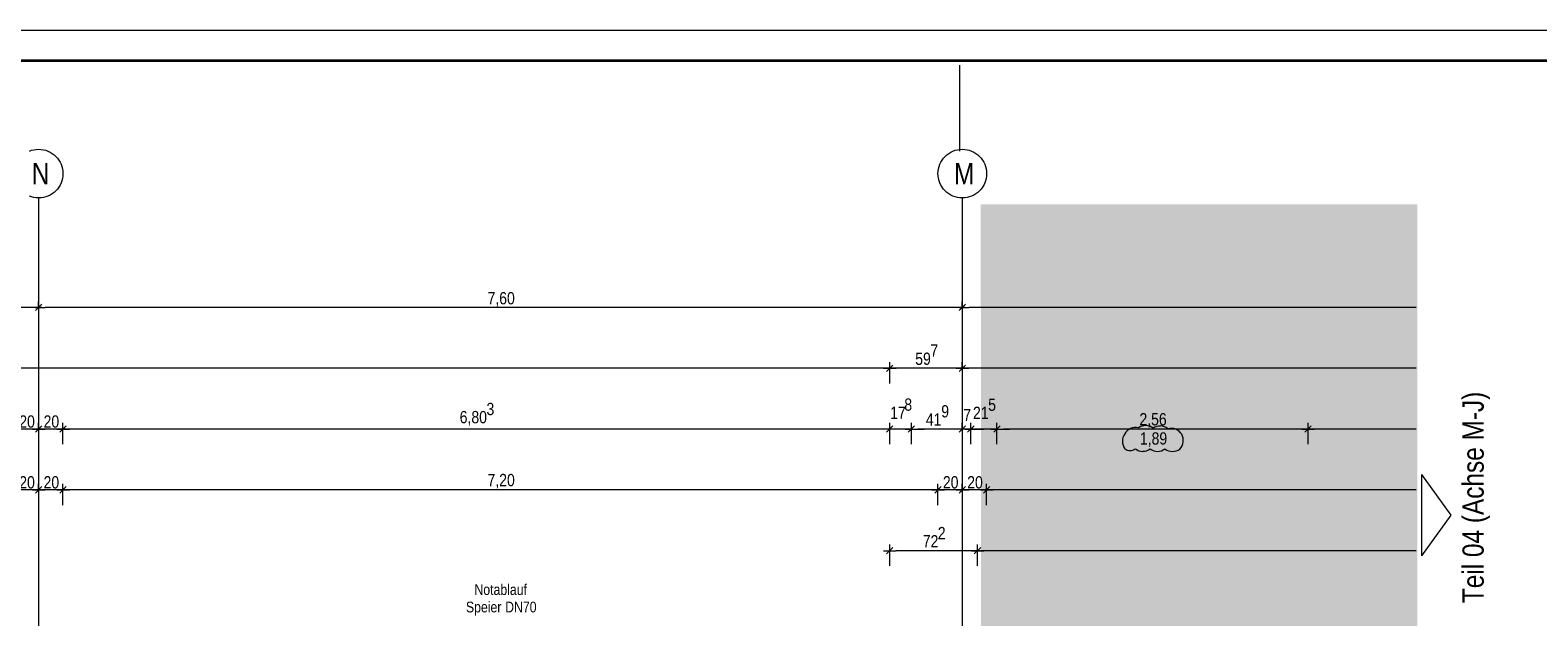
# Model space of a CAD drawing. Extents: x -740 to 300, y 62 to 1112.
# Tile 186 of 187: x -152 to 96, y 1016 to 1112. Entities that reach past the tile are written whole.
import ezdxf
from ezdxf.enums import TextEntityAlignment as Align
from ezdxf.lldxf.tags import DXFTag

# ---------------------------------------------------------------- set-up
doc = ezdxf.new("R2010")
doc.units = 0
doc.layers.get('0').update_dxf_attribs({"lineweight": 13})
doc.layers.add('--Darstellung Teil 07-00', color=2, linetype='grob-A06CPVB9L0', lineweight=13, true_color=0xffff00, plot=False)
for name, color, linetype, lineweight in [('70 -71 Achsen- 1 Gebäudeachsen', 7, 'STRICHPUNKT2-A06CPVBCL0', 18), ('iwb_Plankopf Rahmen', 7, 'Continuous', 35), ('Keine-A06CPVBDL0', 7, 'Continuous', 9)]:
    doc.layers.add(name, color=color, linetype=linetype, lineweight=lineweight)
for name, color, linetype, lineweight, true_color in [('70 -72 Beschriftung- 1 Beschriftung allgemein', 7, 'Continuous', 9, 0xff6633), ('70 -76 Bemaßung- 2 Allgemein', 9, 'Continuous', 5, 0x808080), ('70 -77 Revision- 2 Wolken', 7, 'Continuous', 18, 0x944cff), ('iwb_Layout BA_Markierung', 7, 'Continuous', 9, 0xbadcdc), ('iwb_Layout Text', 3, 'Continuous', 18, 0x00ff00)]:
    doc.layers.add(name, color=color, linetype=linetype, lineweight=lineweight, true_color=true_color)
doc.styles.get("Standard").update_dxf_attribs({"font": 'ARIALN.TTF'})
tags = doc.linetypes.add('grob-A06CPVB9L0', pattern=[14, 3, -8, 3]).pattern_tags.tags
tags[8:9] = [DXFTag(74, 4), DXFTag(75, 0), DXFTag(340, '0'), DXFTag(46, 0.0), DXFTag(50, 0.0), DXFTag(44, 0.0), DXFTag(45, 0.0)]
tags[6:7] = [DXFTag(74, 4), DXFTag(75, 0), DXFTag(340, '0'), DXFTag(46, 0.0), DXFTag(50, 0.0), DXFTag(44, 0.0), DXFTag(45, 0.0)]
tags[4:5] = [DXFTag(74, 4), DXFTag(75, 0), DXFTag(340, '0'), DXFTag(46, 0.0), DXFTag(50, 0.0), DXFTag(44, 0.0), DXFTag(45, 0.0)]
tags = doc.linetypes.add('STRICHPUNKT2-A06CPVBCL0', pattern=[12.7, 6.35, -3.175, 0, -3.175]).pattern_tags.tags
tags[10:11] = [DXFTag(74, 4), DXFTag(75, 0), DXFTag(340, '0'), DXFTag(46, 0.0), DXFTag(50, 0.0), DXFTag(44, 0.0), DXFTag(45, 0.0)]
tags[8:9] = [DXFTag(74, 4), DXFTag(75, 0), DXFTag(340, '0'), DXFTag(46, 0.0), DXFTag(50, 0.0), DXFTag(44, 0.0), DXFTag(45, 0.0)]
tags[6:7] = [DXFTag(74, 4), DXFTag(75, 0), DXFTag(340, '0'), DXFTag(46, 0.0), DXFTag(50, 0.0), DXFTag(44, 0.0), DXFTag(45, 0.0)]
tags[4:5] = [DXFTag(74, 4), DXFTag(75, 0), DXFTag(340, '0'), DXFTag(46, 0.0), DXFTag(50, 0.0), DXFTag(44, 0.0), DXFTag(45, 0.0)]

# ---------------------------------------------------------------- blocks, each defined once
blk = doc.blocks.new('Polygon-A06CPVB3L0')
at = {"color": 0, "linetype": 'ByBlock', "lineweight": -2, "ltscale": 0.13}
blk.add_solid([(4.85, 86.71), (4.69, 1083.81), (76.5, 86.52), (76.5, 1083.81)], dxfattribs=at)
blk = doc.blocks.new('Referenz-A06CPVBEL0')
at = {"layer": '--Darstellung Teil 07-00', "color": 0, "linetype": 'grob-A06CPVB9L0', "lineweight": -2, "ltscale": 0.13}
blk.add_line((1.25, 1092.55), (1.25, 1106.7), dxfattribs=at)
at = {"layer": '70 -71 Achsen- 1 Gebäudeachsen', "color": 0, "linetype": 'STRICHPUNKT2-A06CPVBCL0', "ltscale": 0.18}
for p, q in [((-150.36, 1084.85), (-150.36, 85.41)), ((1.64, 1084.85), (1.64, 85.41))]:
    blk.add_line(p, q, dxfattribs=at)
at = {"layer": '70 -76 Bemaßung- 2 Allgemein', "color": 0, "linetype": 'Continuous', "ltscale": 0.13}
for p, q in [((-149.83, 1067.38), (-150.89, 1066.32)), ((-150.89, 1066.32), (-149.83, 1067.38)), ((-150.36, 1066.91), (-150.36, 1067.85)), ((-150.36, 1066.91), (-150.36, 1067.85)), ((2.17, 1067.38), (1.11, 1066.32)), ((1.11, 1066.32), (2.17, 1067.38)), ((1.64, 1066.91), (1.64, 1067.85)), ((1.64, 1066.91), (1.64, 1067.85)), ((-151.42, 1066.85), (-301.3, 1066.85)), ((-149.86, 1066.85), (-151.42, 1066.85)), ((-150.86, 1066.85), (-149.3, 1066.85)), ((0.58, 1066.85), (-149.3, 1066.85)), ((2.14, 1066.85), (0.58, 1066.85)), ((1.14, 1066.85), (2.7, 1066.85)), ((76.35, 1066.85), (2.7, 1066.85)), ((-10.3, 1054.35), (-10.3, 1057.85)), ((-10.3, 1054.35), (-10.3, 1057.85)), ((1.64, 1056.91), (1.64, 1057.85)), ((1.64, 1056.91), (1.64, 1057.85)), ((-11.36, 1056.85), (-682.36, 1056.85)), ((-9.3, 1056.85), (-11.36, 1056.85)), ((-11.3, 1056.85), (-9.24, 1056.85)), ((0.58, 1056.85), (-9.24, 1056.85)), ((2.64, 1056.85), (0.58, 1056.85)), ((0.64, 1056.85), (2.7, 1056.85)), ((76.35, 1056.85), (2.7, 1056.85)), ((-150.36, 1046.91), (-150.36, 1047.85)), ((-150.36, 1046.91), (-150.36, 1047.85)), ((-146.36, 1044.35), (-146.36, 1047.85)), ((-146.36, 1044.35), (-146.36, 1047.85)), ((-10.3, 1044.35), (-10.3, 1047.85)), ((-10.3, 1044.35), (-10.3, 1047.85)), ((-6.74, 1044.35), (-6.74, 1047.85)), ((-6.74, 1044.35), (-6.74, 1047.85)), ((1.64, 1046.91), (1.64, 1047.85)), ((1.64, 1046.91), (1.64, 1047.85)), ((3.04, 1044.35), (3.04, 1047.85)), ((3.04, 1044.35), (3.04, 1047.85)), ((7.34, 1044.35), (7.34, 1047.85)), ((7.34, 1044.35), (7.34, 1047.85)), ((58.54, 1044.35), (58.54, 1047.85)), ((58.54, 1044.35), (58.54, 1047.85)), ((-151.42, 1046.85), (-153.3, 1046.85)), ((-149.36, 1046.85), (-151.42, 1046.85)), ((-151.36, 1046.85), (-149.3, 1046.85)), ((-147.42, 1046.85), (-149.3, 1046.85)), ((-145.36, 1046.85), (-147.42, 1046.85)), ((-147.36, 1046.85), (-145.3, 1046.85)), ((-11.36, 1046.85), (-145.3, 1046.85)), ((-11.36, 1046.85), (-12.42, 1046.85)), ((-9.3, 1046.85), (-11.36, 1046.85)), ((-9.3, 1046.85), (-11.36, 1046.85)), ((-6.74, 1046.85), (-10.3, 1046.85)), ((-7.74, 1046.85), (-5.68, 1046.85)), ((-7.74, 1046.85), (-5.68, 1046.85)), ((-5.68, 1046.85), (-4.62, 1046.85)), ((0.58, 1046.85), (-5.68, 1046.85)), ((0.58, 1046.85), (-0.48, 1046.85)), ((2.64, 1046.85), (0.58, 1046.85)), ((2.64, 1046.85), (0.58, 1046.85)), ((1.98, 1046.85), (0.92, 1046.85)), ((3.04, 1046.85), (1.64, 1046.85)), ((4.04, 1046.85), (1.98, 1046.85)), ((2.04, 1046.85), (4.1, 1046.85)), ((7.34, 1046.85), (3.04, 1046.85)), ((4.1, 1046.85), (5.16, 1046.85)), ((6.34, 1046.85), (8.4, 1046.85)), ((6.34, 1046.85), (8.4, 1046.85)), ((8.4, 1046.85), (9.46, 1046.85)), ((57.48, 1046.85), (8.4, 1046.85)), ((59.54, 1046.85), (57.48, 1046.85)), ((57.54, 1046.85), (59.6, 1046.85)), ((76.35, 1046.85), (59.6, 1046.85)), ((-150.36, 1036.91), (-150.36, 1037.85)), ((-150.36, 1036.91), (-150.36, 1037.85)), ((-146.36, 1034.35), (-146.36, 1037.85)), ((-146.36, 1034.35), (-146.36, 1037.85)), ((-2.36, 1034.35), (-2.36, 1037.85)), ((-2.36, 1034.35), (-2.36, 1037.85)), ((1.64, 1036.91), (1.64, 1037.85)), ((1.64, 1036.91), (1.64, 1037.85)), ((5.64, 1034.35), (5.64, 1037.85)), ((5.64, 1034.35), (5.64, 1037.85)), ((-151.42, 1036.85), (-153.3, 1036.85)), ((-149.36, 1036.85), (-151.42, 1036.85)), ((-151.36, 1036.85), (-149.3, 1036.85)), ((-147.42, 1036.85), (-149.3, 1036.85)), ((-145.36, 1036.85), (-147.42, 1036.85)), ((-147.36, 1036.85), (-145.3, 1036.85)), ((-3.42, 1036.85), (-145.3, 1036.85)), ((-1.36, 1036.85), (-3.42, 1036.85)), ((-3.36, 1036.85), (-1.3, 1036.85)), ((0.58, 1036.85), (-1.3, 1036.85)), ((2.64, 1036.85), (0.58, 1036.85)), ((0.64, 1036.85), (2.7, 1036.85)), ((4.58, 1036.85), (2.7, 1036.85)), ((6.64, 1036.85), (4.58, 1036.85)), ((4.64, 1036.85), (6.7, 1036.85)), ((76.35, 1036.85), (6.7, 1036.85)), ((-10.3, 1024.35), (-10.3, 1027.85)), ((4.14, 1024.35), (4.14, 1027.85)), ((4.14, 1024.35), (4.14, 1027.85)), ((-11.3, 1026.85), (-9.24, 1026.85)), ((3.08, 1026.85), (-9.24, 1026.85)), ((5.14, 1026.85), (3.08, 1026.85)), ((3.14, 1026.85), (5.2, 1026.85)), ((76.35, 1026.85), (5.2, 1026.85))]:
    blk.add_line(p, q, dxfattribs=at)
at = {"layer": '70 -76 Bemaßung- 2 Allgemein', "color": 0, "linetype": 'Continuous', "lineweight": 20, "ltscale": 0.2}
for p, q in [((-9.77, 1057.38), (-10.83, 1056.32)), ((-10.83, 1056.32), (-9.77, 1057.38)), ((2.17, 1057.38), (1.11, 1056.32)), ((1.11, 1056.32), (2.17, 1057.38)), ((-149.83, 1047.38), (-150.89, 1046.32)), ((-150.89, 1046.32), (-149.83, 1047.38)), ((-145.83, 1047.38), (-146.89, 1046.32)), ((-146.89, 1046.32), (-145.83, 1047.38)), ((-9.77, 1047.38), (-10.83, 1046.32)), ((-9.77, 1047.38), (-10.83, 1046.32)), ((-7.27, 1046.32), (-6.21, 1047.38)), ((-7.27, 1046.32), (-6.21, 1047.38)), ((2.17, 1047.38), (1.11, 1046.32)), ((2.17, 1047.38), (1.11, 1046.32)), ((2.51, 1046.32), (3.57, 1047.38)), ((3.57, 1047.38), (2.51, 1046.32)), ((6.81, 1046.32), (7.87, 1047.38)), ((6.81, 1046.32), (7.87, 1047.38)), ((59.07, 1047.38), (58.01, 1046.32)), ((58.01, 1046.32), (59.07, 1047.38)), ((-149.83, 1037.38), (-150.89, 1036.32)), ((-150.89, 1036.32), (-149.83, 1037.38)), ((-145.83, 1037.38), (-146.89, 1036.32)), ((-146.89, 1036.32), (-145.83, 1037.38)), ((-1.83, 1037.38), (-2.89, 1036.32)), ((-2.89, 1036.32), (-1.83, 1037.38)), ((2.17, 1037.38), (1.11, 1036.32)), ((1.11, 1036.32), (2.17, 1037.38)), ((6.17, 1037.38), (5.11, 1036.32)), ((5.11, 1036.32), (6.17, 1037.38)), ((-10.83, 1026.32), (-9.77, 1027.38)), ((4.67, 1027.38), (3.61, 1026.32)), ((3.61, 1026.32), (4.67, 1027.38))]:
    blk.add_line(p, q, dxfattribs=at)
at = {"layer": '70 -77 Revision- 2 Wolken', "color": 0, "linetype": 'Continuous', "ltscale": 0.18}
for centre, major_axis in [((30.17, 1045.07), (0.44, 1.98)), ((31.79, 1045.39), (0.06, 2.03)), ((31.79, 1045.39), (1.27, 1.59)), ((34.22, 1045.32), (0.06, 2.03)), ((34.22, 1045.32), (1.27, 1.59)), ((30.02, 1044.83), (-1.63, 1.22)), ((30.02, 1044.83), (-2.03, 0)), ((30.17, 1045.07), (-0.84, 1.85)), ((36.01, 1044.94), (0.77, 1.88)), ((36.01, 1044.94), (1.74, 1.05)), ((35.98, 1044.99), (1.46, -1.42)), ((35.98, 1044.99), (2.02, -0.26)), ((29.26, 1044.76), (-0.87, -1.15)), ((29.26, 1044.76), (-0.01, -1.44)), ((31.35, 1045.22), (-1.23, -1.62)), ((31.35, 1045.22), (-0.01, -2.03)), ((33.79, 1045.21), (-1.23, -1.62)), ((33.79, 1045.21), (-0.01, -2.03)), ((36.23, 1045.2), (-1.23, -1.62)), ((36.23, 1045.2), (-0.01, -2.03))]:
    blk.add_ellipse(centre, major_axis=major_axis, ratio=1, start_param=0, end_param=0.643501, dxfattribs=at)
at = {"layer": 'Keine-A06CPVBDL0', "color": 0, "linetype": 'Continuous', "ltscale": 0.13}
for p, q in [((-151.89, 1092.55), (-151.52, 1092.68)), ((-151.52, 1092.68), (-151.14, 1092.78)), ((-151.14, 1092.78), (-150.75, 1092.83)), ((-150.75, 1092.83), (-150.36, 1092.85)), ((-150.36, 1092.85), (-149.96, 1092.83)), ((-149.96, 1092.83), (-149.58, 1092.78)), ((-149.58, 1092.78), (-149.2, 1092.68)), ((-149.2, 1092.68), (-148.83, 1092.55)), ((-148.83, 1092.55), (-148.47, 1092.38)), ((-148.47, 1092.38), (-148.13, 1092.18)), ((-148.13, 1092.18), (-147.82, 1091.94)), ((-147.82, 1091.94), (-147.53, 1091.68)), ((-1.18, 1091.68), (-0.89, 1091.94)), ((-0.89, 1091.94), (-0.58, 1092.18)), ((-0.58, 1092.18), (-0.24, 1092.38)), ((-0.24, 1092.38), (0.11, 1092.55)), ((0.11, 1092.55), (0.48, 1092.68)), ((0.48, 1092.68), (0.86, 1092.78)), ((0.86, 1092.78), (1.25, 1092.83)), ((1.25, 1092.83), (1.64, 1092.85)), ((1.64, 1092.85), (2.04, 1092.83)), ((2.04, 1092.83), (2.42, 1092.78)), ((2.42, 1092.78), (2.8, 1092.68)), ((2.8, 1092.68), (3.17, 1092.55)), ((3.17, 1092.55), (3.53, 1092.38)), ((3.53, 1092.38), (3.87, 1092.18)), ((3.87, 1092.18), (4.18, 1091.94)), ((4.18, 1091.94), (4.47, 1091.68)), ((-147.53, 1091.68), (-147.26, 1091.39)), ((-147.26, 1091.39), (-147.03, 1091.07)), ((-147.03, 1091.07), (-146.83, 1090.74)), ((-146.83, 1090.74), (-146.66, 1090.38)), ((-146.66, 1090.38), (-146.53, 1090.01)), ((-146.53, 1090.01), (-146.43, 1089.63)), ((-146.43, 1089.63), (-146.38, 1089.24)), ((-146.38, 1089.24), (-146.36, 1088.85)), ((-2.36, 1088.85), (-2.34, 1089.24)), ((-2.34, 1089.24), (-2.28, 1089.63)), ((-2.28, 1089.63), (-2.18, 1090.01)), ((-2.18, 1090.01), (-2.05, 1090.38)), ((-2.05, 1090.38), (-1.88, 1090.74)), ((-1.88, 1090.74), (-1.68, 1091.07)), ((-1.68, 1091.07), (-1.45, 1091.39)), ((-1.45, 1091.39), (-1.18, 1091.68)), ((4.47, 1091.68), (4.74, 1091.39)), ((4.74, 1091.39), (4.97, 1091.07)), ((4.97, 1091.07), (5.17, 1090.74)), ((5.17, 1090.74), (5.34, 1090.38)), ((5.34, 1090.38), (5.47, 1090.01)), ((5.47, 1090.01), (5.57, 1089.63)), ((5.57, 1089.63), (5.62, 1089.24)), ((5.62, 1089.24), (5.64, 1088.85)), ((-146.83, 1086.97), (-147.03, 1086.63)), ((-146.66, 1087.32), (-146.83, 1086.97)), ((-146.53, 1087.69), (-146.66, 1087.32)), ((-146.43, 1088.07), (-146.53, 1087.69)), ((-146.38, 1088.46), (-146.43, 1088.07)), ((-146.36, 1088.85), (-146.38, 1088.46)), ((-2.34, 1088.46), (-2.36, 1088.85)), ((-2.28, 1088.07), (-2.34, 1088.46)), ((-2.18, 1087.69), (-2.28, 1088.07)), ((-2.05, 1087.32), (-2.18, 1087.69)), ((-1.88, 1086.97), (-2.05, 1087.32)), ((-1.68, 1086.63), (-1.88, 1086.97)), ((5.17, 1086.97), (4.97, 1086.63)), ((5.34, 1087.32), (5.17, 1086.97)), ((5.47, 1087.69), (5.34, 1087.32)), ((5.57, 1088.07), (5.47, 1087.69)), ((5.62, 1088.46), (5.57, 1088.07)), ((5.64, 1088.85), (5.62, 1088.46)), ((-151.52, 1085.02), (-151.89, 1085.16)), ((-151.14, 1084.93), (-151.52, 1085.02)), ((-150.75, 1084.87), (-151.14, 1084.93)), ((-150.36, 1084.85), (-150.75, 1084.87)), ((-149.96, 1084.87), (-150.36, 1084.85)), ((-149.58, 1084.93), (-149.96, 1084.87)), ((-149.2, 1085.02), (-149.58, 1084.93)), ((-148.83, 1085.16), (-149.2, 1085.02)), ((-148.47, 1085.32), (-148.83, 1085.16)), ((-148.13, 1085.53), (-148.47, 1085.32)), ((-147.82, 1085.76), (-148.13, 1085.53)), ((-147.53, 1086.02), (-147.82, 1085.76)), ((-147.26, 1086.31), (-147.53, 1086.02)), ((-147.03, 1086.63), (-147.26, 1086.31)), ((-1.45, 1086.31), (-1.68, 1086.63)), ((-1.18, 1086.02), (-1.45, 1086.31)), ((-0.89, 1085.76), (-1.18, 1086.02)), ((-0.58, 1085.53), (-0.89, 1085.76)), ((-0.24, 1085.32), (-0.58, 1085.53)), ((0.11, 1085.16), (-0.24, 1085.32)), ((0.48, 1085.02), (0.11, 1085.16)), ((0.86, 1084.93), (0.48, 1085.02)), ((1.25, 1084.87), (0.86, 1084.93)), ((1.64, 1084.85), (1.25, 1084.87)), ((2.04, 1084.87), (1.64, 1084.85)), ((2.42, 1084.93), (2.04, 1084.87)), ((2.8, 1085.02), (2.42, 1084.93)), ((3.17, 1085.16), (2.8, 1085.02)), ((3.53, 1085.32), (3.17, 1085.16)), ((3.87, 1085.53), (3.53, 1085.32)), ((4.18, 1085.76), (3.87, 1085.53)), ((4.47, 1086.02), (4.18, 1085.76)), ((4.74, 1086.31), (4.47, 1086.02)), ((4.97, 1086.63), (4.74, 1086.31))]:
    blk.add_line(p, q, dxfattribs=at)
at = {"layer": '70 -72 Beschriftung- 1 Beschriftung allgemein', "color": 0, "linetype": 'Continuous', "ltscale": 0.13, "char_height": 1.7621, "attachment_point": 1}
for s, insert in [('{\\fArial Narrow;Notablauf}', (-78.64, 1021.34)), ('{\\fArial Narrow;Speier}', (-80.04, 1018.47)), ('{\\fArial Narrow;DN70}', (-73.58, 1018.47))]:
    blk.add_mtext(s, dxfattribs=dict(at, insert=insert))
at = {"layer": '70 -76 Bemaßung- 2 Allgemein', "color": 0, "linetype": 'Continuous', "ltscale": 0.13, "char_height": 2.0138, "attachment_point": 1}
for s, insert in [('{\\fArial Narrow;7,60}', (-76.49, 1069.37)), ('{\\fArial Narrow;59}', (-6.1, 1059.42)), ('{\\fArial Narrow;7}', (-3.62, 1060.76)), ('{\\fArial Narrow;6,80}', (-81.07, 1049.82)), ('{\\fArial Narrow;3}', (-76.66, 1051.16)), ('{\\fArial Narrow;17}', (-10.22, 1050.54)), ('{\\fArial Narrow;8}', (-7.9, 1051.88)), ('{\\fArial Narrow;9}', (-1.82, 1050.78)), ('{\\fArial Narrow;7}', (1.81, 1050.17)), ('{\\fArial Narrow;21}', (3.4, 1050.52)), ('{\\fArial Narrow;5}', (5.9, 1051.86)), ('{\\fArial Narrow;20}', (-153.55, 1049.1)), ('{\\fArial Narrow;20}', (-149.55, 1049.1)), ('{\\fArial Narrow;41}', (-4.36, 1049.44)), ('{\\fArial Narrow;2,56}', (30.79, 1049.47)), ('{\\fArial Narrow;1,89}', (30.87, 1046.31)), ('{\\fArial Narrow;20}', (-153.55, 1039.1)), ('{\\fArial Narrow;20}', (-149.55, 1039.1)), ('{\\fArial Narrow;7,20}', (-76.49, 1039.47)), ('{\\fArial Narrow;20}', (-1.55, 1039.1)), ('{\\fArial Narrow;20}', (2.45, 1039.1)), ('{\\fArial Narrow;2}', (-2.39, 1030.75)), ('{\\fArial Narrow;72}', (-4.86, 1029.41))]:
    blk.add_mtext(s, dxfattribs=dict(at, insert=insert))
at = {"layer": 'Keine-A06CPVBDL0', "color": 0, "linetype": 'Continuous', "ltscale": 0.13, "char_height": 3.5241, "attachment_point": 1}
for s, insert in [('{\\fArial Narrow;N}', (-151.49, 1090.61)), ('{\\fArial Narrow;M}', (0.27, 1090.61))]:
    blk.add_mtext(s, dxfattribs=dict(at, insert=insert))

msp = doc.modelspace()

# ---------------------------------------------------------------- linework, layer by layer
at = {"layer": 'iwb_Layout Text', "linetype": 'Continuous', "ltscale": 0.18}
for p, q in [((82.12, 1032.7), (77.24, 1039.39)), ((77.24, 1026.01), (77.24, 1039.39)), ((77.24, 1026.01), (82.12, 1032.7))]:
    msp.add_line(p, q, dxfattribs=at)
at = {"layer": 'iwb_Plankopf Rahmen', "color": 8, "lineweight": 13, "ltscale": 0.13, "true_color": 0x808080}
msp.add_lwpolyline([(300.35, 62.43), (-719.65, 62.43), (-719.65, 1112.43), (300.35, 1112.43), (300.35, 62.43)], close=True, dxfattribs=at)
at = {"layer": 'iwb_Plankopf Rahmen', "ltscale": 0.35}
msp.add_lwpolyline([(-699.65, 67.43), (-699.65, 1107.43), (295.35, 1107.43), (295.35, 67.43), (-599.65, 67.43), (-699.65, 67.43)], close=True, dxfattribs=at)

# ---------------------------------------------------------------- block references
at = {"color": 8, "lineweight": 13, "ltscale": 0.13, "true_color": 0x808080}
msp.add_blockref('Referenz-A06CPVBEL0', (0, 0), dxfattribs=at)
at = {"layer": 'iwb_Layout BA_Markierung', "ltscale": 0.13}
msp.add_blockref('Polygon-A06CPVB3L0', (0, 0), dxfattribs=at)

# ---------------------------------------------------------------- texts
at = {"layer": 'iwb_Layout Text', "ltscale": 0.18}
msp.add_text('Teil 04 (Achse M-J)', height=3.5, rotation=90, dxfattribs=at).set_placement((83.95, 1018.23), align=Align.TOP_LEFT)

doc.saveas('drawing.dxf')
